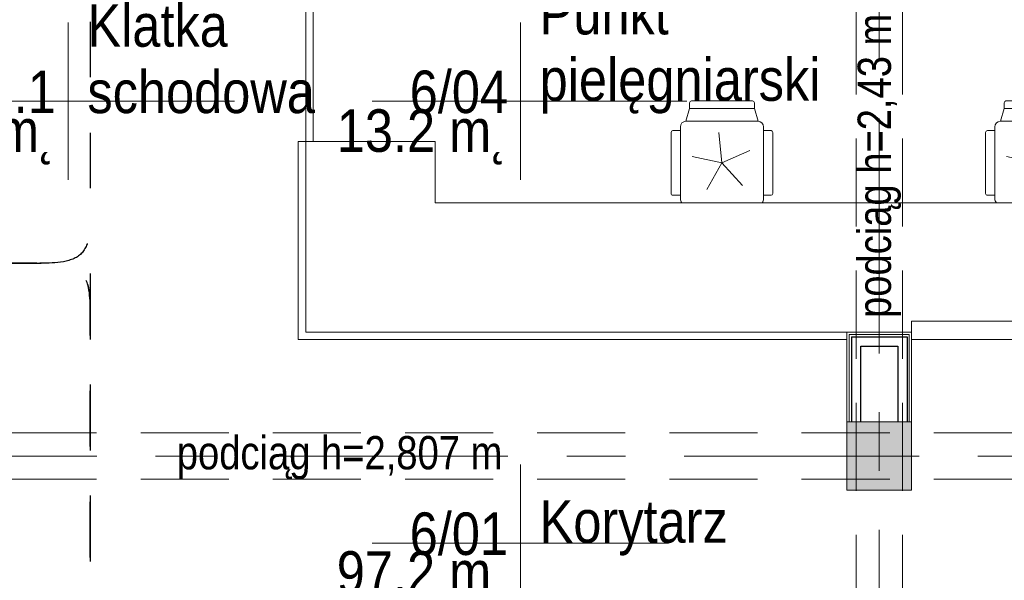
# Model space of a CAD drawing. Header units: centimetres. Extents: x -1631 to 21770, y -8842 to 3590.
# Tile 85 of 133: x -477 to 55, y 1301 to 1604. Entities that reach past the tile are written whole.
import ezdxf

# ---------------------------------------------------------------- set-up
doc = ezdxf.new("R2010")
doc.units = ezdxf.units.CM
for name, pattern in [('Dash', [60, 30, -30]), ('Oś', [222.25, 127, -31.75, 31.75, -31.75]), ('Ukryte', [71.438, 47.625, -23.813])]:
    doc.linetypes.add(name, pattern=pattern)
for name, color, linetype, lineweight in [('A-AREA-IDEN', 2, 'Continuous', 13), ('A-DETL', 90, 'Continuous', 9), ('A-DETL-HDLN', 90, 'Ukryte', 9), ('A-WALL', 113, 'Continuous', 13), ('A-WALL-FNSH', 113, 'Continuous', 13), ('G-ANNO-TEXT', 231, 'Continuous', 13), ('I-FURN', 30, 'Continuous', 9), ('S-COLS', 52, 'Continuous', 13), ('S-GRID', 1, 'Continuous', 13)]:
    doc.layers.add(name, color=color, linetype=linetype, lineweight=lineweight)
doc.styles.add('Arial Narrow_6', font='ARIALN.TTF', dxfattribs={"height": 18})
doc.styles.add('Arial_11', font='arial.ttf', dxfattribs={"width": 0.85, "height": 23})

# ---------------------------------------------------------------- blocks, each defined once
blk = doc.blocks.new('M_Concrete-rengular-Column - 350 x 370mm-2360704-6_piętro IV __13_80 m_ - stan projektowany')
at = {"layer": 'S-COLS', "lineweight": 9}
blk.add_hatch(color=254, dxfattribs=at).paths.add_polyline_path([(17.5, -18.5), (17.5, 18.5), (-17.5, 18.5), (-17.5, -18.5)], flags=0)
for p, q in [((17.5, 18.5), (-17.5, 18.5)), ((-17.5, 18.5), (-17.5, -18.5)), ((17.5, -18.5), (17.5, 18.5)), ((-17.5, -18.5), (17.5, -18.5))]:
    blk.add_line(p, q, dxfattribs=at)
blk = doc.blocks.new('Lada rejestracji1 - Lada rejestracji-2359770-6_piętro IV __13_80 m_ - stan projektowany')
at = {"layer": 'I-FURN'}
for p, q in [((1431.33, 30.12), (1431.33, 326.62)), ((1431.33, 326.62), (1538.33, 326.62)), ((1538.33, 326.62), (1538.33, 322.62)), ((1435.33, 30.12), (1435.33, 322.62)), ((1435.33, 322.62), (1538.33, 322.62)), ((1435.33, 322.62), (1435.33, 30.12)), ((1538.33, 322.62), (1435.33, 322.62)), ((1538.33, 322.62), (1538.33, 318.62)), ((1628.33, 322.62), (1538.33, 322.62)), ((1538.33, 252.62), (1538.33, 322.62)), ((1538.33, 318.62), (1628.33, 318.62)), ((1505.33, -227.38), (1505.33, 252.62)), ((1505.33, 252.62), (1538.33, 252.62)), ((1431.33, -4.88), (1431.33, -301.38)), ((1441.33, -4.88), (1435.33, -4.88)), ((1441.33, -291.38), (1441.33, -4.88))]:
    blk.add_line(p, q, dxfattribs=at)
blk = doc.blocks.new('krzesło obrotowe - krzesło obrotowe-817701-6_piętro IV __13_80 m_ - stan projektowany')
at = {"layer": 'I-FURN'}
for p, q in [((16.5, 27.5), (-16.5, 27.5)), ((19.5, 22.5), (-19.5, 22.5)), ((-17.5, 22.5), (-17.5, 26.5)), ((17.5, 22.5), (17.5, 26.5)), ((-33.5, 16.5), (-33.5, -16.5)), ((-32.5, 17.5), (-29.5, 17.5)), ((-29.5, 17.5), (-22.5, 19.5)), ((-29.5, 17.5), (-29.5, -17.5)), ((-22.5, 19.5), (-22.5, -19.5)), ((-6.71, 15.07), (0, 0)), ((0, 0), (12.26, 11.04)), ((0, 0), (-16.41, -1.72)), ((-3.43, -16.14), (0, 0)), ((0, 0), (14.29, -8.25)), ((-29.5, -17.5), (-32.5, -17.5)), ((-22.5, -19.5), (-29.5, -17.5)), ((-19.5, -22.5), (19.5, -22.5)), ((-17.5, -22.5), (-17.5, -26.5)), ((17.5, -22.5), (17.5, -26.5)), ((-16.5, -27.5), (16.5, -27.5))]:
    blk.add_line(p, q, dxfattribs=at)
for centre, radius, start, end in [((-16.5, 26.5), 1, 90, 180), ((16.5, 26.5), 1, 0, 90), ((-19.5, 19.5), 3, 90, 180), ((19.5, 19.5), 3, 47.5736, 90), ((-32.5, 16.5), 1, 90, 180), ((-32.5, -16.5), 1, 180, 270), ((-19.5, -19.5), 3, 180, 270), ((-16.5, -26.5), 1, 180, 270), ((16.5, -26.5), 1, 270, 0), ((19.5, -19.5), 3, 270, 312.4264)]:
    blk.add_arc(centre, radius, start, end, dxfattribs=at)
blk = doc.blocks.new('METKA_POMIESZCZENIA2 - Rozbudowana - bez ramki-2396678-6_piętro IV __13_80 m_ - stan projektowany')
at = {"layer": 'A-AREA-IDEN'}
for p, q in [((0, 0.425), (0, 0)), ((0.0976, 0), (-0.8, 0)), ((-0.8, 0), (0.9, 0)), ((0, 0), (0, -0.425))]:
    blk.add_line(p, q, dxfattribs=at)
blk = doc.blocks.new('METKA_POMIESZCZENIA2 - Rozbudowana krótka - bez ramki-2403173-6_piętro IV __13_80 m_ - stan projektowany')
at = {"layer": 'A-AREA-IDEN'}
for p, q in [((0, 0.425), (0, 0)), ((0.0976, 0), (-0.8, 0)), ((-0.8, 0), (0.8, 0)), ((0, 0), (0, -0.425))]:
    blk.add_line(p, q, dxfattribs=at)

msp = doc.modelspace()

# ---------------------------------------------------------------- linework, layer by layer
at = {"layer": 'A-DETL', "linetype": 'Dash', "lineweight": 25}
for points, knots in [([(-552.77, 2638.57), (-478.91, 2638.57), (-476.08, 2638.57), (-439.12, 2638.57), (-439.12, 2601.62), (-439.12, 2598.79), (-439.12, 2573.54), (-439.12, 1655.82), (-439.12, 1618.87), (-439.12, 1616.04), (-439.12, 1512.36), (-439.12, 1509.53), (-439.12, 1472.57), (-476.08, 1472.57), (-478.91, 1472.57), (-555.62, 1472.57)], [0, 0, 0, 0, 1.242892, 2.082132, 2.921372, 3.63261, 13.975949, 24.692511, 35.163852, 36.732804, 37.928533, 39.497485, 40.336725, 41.175965, 42.450024, 42.450024, 42.450024, 42.450024]), ([(-555.62, 1472.57), (-478.91, 1472.57), (-476.08, 1472.57), (-439.12, 1472.57), (-439.12, 1435.62), (-439.12, 1432.79), (-439.12, 1329.11), (-439.12, 1326.28), (-439.12, 1289.33), (-402.17, 1289.33), (-399.34, 1289.33), (54.38, 1289.33), (347.2, 1289.33), (391.67, 1289.33), (418.55, 1316.21), (413.88, 1393.93), (413.88, 1663.13)], [0, 0, 0, 0, 1.274059, 2.1133, 2.95254, 4.521491, 5.717221, 7.286172, 8.125412, 8.964652, 14.361634, 22.556861, 31.207392, 35.311818, 37.065318, 41.276562, 41.276562, 41.276562, 41.276562]), ([(-561.62, 233.02), (-511.61, 233.02), (-497.78, 233.02), (-439.12, 233.02), (-439.12, 251.36), (-439.12, 296.62), (-439.12, 1289.33), (-439.12, 1326.28), (-439.12, 1329.11), (-439.12, 1432.79), (-439.12, 1435.62), (-439.12, 1472.57), (-476.08, 1472.57), (-478.91, 1472.57), (-555.62, 1472.57)], [0, 0, 0, 0, 1.339676, 2.332925, 3.669947, 15.221807, 26.977257, 38.268666, 39.837617, 41.033347, 42.602298, 43.441538, 44.280778, 45.554838, 45.554838, 45.554838, 45.554838]), ([(-555.62, 1472.57), (-478.91, 1472.57), (-450.62, 1472.57), (-439.12, 1472.57), (-439.12, 1461.07), (-439.12, 1432.79), (-439.12, 1329.11), (-439.12, 1326.28), (-439.12, 1289.33), (-402.17, 1289.33), (-399.34, 1289.33), (54.38, 1289.33), (347.2, 1289.33), (391.67, 1289.33), (413.88, 1267.11), (413.88, 1211.15), (413.88, 1019.9)], [0, 0, 0, 0, 1.274059, 1.834911, 2.395763, 3.964714, 5.438832, 7.007784, 7.847024, 8.686264, 14.083246, 22.278473, 30.929004, 34.961158, 36.402966, 39.45005, 39.45005, 39.45005, 39.45005])]:
    msp.add_open_spline(points, degree=3, knots=knots, dxfattribs=at)
at = {"layer": 'A-DETL-HDLN'}
for p, q in [((-25.12, 420.83), (-25.12, 2793.33)), ((-0.12, 420.83), (-0.12, 2793.33)), ((-1197.62, 1380.83), (1172.38, 1380.83)), ((-1197.62, 1355.83), (1172.38, 1355.83))]:
    msp.add_line(p, q, dxfattribs=at)
at = {"layer": 'A-WALL'}
for p, q in [((-28.87, 1434.08), (-28.87, 1386.83)), ((-28.87, 1434.08), (3.63, 1434.08)), ((3.63, 1434.08), (3.63, 1386.83))]:
    msp.add_line(p, q, dxfattribs=at)
at = {"layer": 'A-WALL', "color": 7, "lineweight": 25}
for p, q in [((-27.62, 1432.83), (-27.62, 1386.83)), ((-27.62, 1432.83), (2.38, 1432.83)), ((2.38, 1432.83), (2.38, 1386.83)), ((-22.62, 1386.83), (-22.62, 1427.83)), ((-22.62, 1427.83), (-2.62, 1427.83)), ((-2.62, 1427.83), (-2.62, 1386.83))]:
    msp.add_line(p, q, dxfattribs=at)
at = {"layer": 'A-WALL-FNSH', "color": 250, "lineweight": 9}
for p, q in [((-30.12, 1435.33), (-30.12, 1386.83)), ((4.88, 1435.33), (-30.12, 1435.33)), ((4.88, 1386.83), (4.88, 1435.33))]:
    msp.add_line(p, q, dxfattribs=at)
at = {"layer": 'S-GRID', "linetype": 'Oś'}
for p, q in [((-12.62, 2884.27), (-12.62, 27.13)), ((1342.46, 1368.33), (-1368.76, 1368.33))]:
    msp.add_line(p, q, dxfattribs=at)

# ---------------------------------------------------------------- block references
at = {"layer": 'A-AREA-IDEN', "xscale": 99.99999999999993, "yscale": 99.99999999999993, "zscale": 99.99999999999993}
for name, p in [('METKA_POMIESZCZENIA2 - Rozbudowana - bez ramki-2396678-6_piętro IV __13_80 m_ - stan projektowany', (-451.04, 1560.2)), ('METKA_POMIESZCZENIA2 - Rozbudowana - bez ramki-2396678-6_piętro IV __13_80 m_ - stan projektowany', (-206.61, 1560.2)), ('METKA_POMIESZCZENIA2 - Rozbudowana krótka - bez ramki-2403173-6_piętro IV __13_80 m_ - stan projektowany', (-206.61, 1321.29))]:
    msp.add_blockref(name, p, dxfattribs=at)
at = {"layer": 'I-FURN'}
for name, p, rotation in [('Lada rejestracji1 - Lada rejestracji-2359770-6_piętro IV __13_80 m_ - stan projektowany', (0, 0), 90.00000000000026), ('krzesło obrotowe - krzesło obrotowe-817701-6_piętro IV __13_80 m_ - stan projektowany', (-97.62, 1526.83), 270.0000000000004), ('krzesło obrotowe - krzesło obrotowe-817701-6_piętro IV __13_80 m_ - stan projektowany', (72.38, 1526.83), 270.0000000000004)]:
    msp.add_blockref(name, p, dxfattribs=dict(at, rotation=rotation))
at = {"layer": 'S-COLS', "lineweight": 9}
msp.add_blockref('M_Concrete-rengular-Column - 350 x 370mm-2360704-6_piętro IV __13_80 m_ - stan projektowany', (-12.62, 1368.33), dxfattribs=at)

# ---------------------------------------------------------------- texts
at = {"layer": 'A-AREA-IDEN', "char_height": 23, "line_spacing_factor": 0.936439, "style": 'Arial_11'}
for s, insert, width, attachment_point in [('\\pt84.99995,169.9999,255.00008,340.00003,424.99998,509.99993,595.00011,680.00006,765.00001,849.99996,934.99991,1020.00009,1105.00004,1189.99999,1274.99994,1359.99989,1445.00007,1530.00002,1614.99997,1699.99992,1785.0001,1870.00005,1955,2039.99995,2124.9999,2210.00008,2295.00003,2379.99998,2464.99993,2550.00011,2635.00006,2720.00001;Klatka\\Pschodowa', (-440.61, 1553.42), 121.975, 7), ('\\pt84.99995,169.9999,255.00008,340.00003,424.99998,509.99993,595.00011,680.00006,765.00001,849.99996,934.99991,1020.00009,1105.00004,1189.99999,1274.99994,1359.99989,1445.00007,1530.00002,1614.99997,1699.99992,1785.0001,1870.00005,1955,2039.99995,2124.9999,2210.00008,2295.00003,2379.99998,2464.99993,2550.00011,2635.00006,2720.00001;Punkt\\Ppielęgniarski', (-196.19, 1553.42), 150.11, 7), ('\\pt84.99995,169.9999,255.00008,340.00003,424.99998,509.99993,595.00011,680.00006,765.00001,849.99996,934.99991,1020.00009,1105.00004,1189.99999,1274.99994,1359.99989,1445.00007,1530.00002,1614.99997,1699.99992,1785.0001,1870.00005,1955,2039.99995,2124.9999,2210.00008,2295.00003,2379.99998,2464.99993,2550.00011,2635.00006,2720.00001;K6.1', (-457.69, 1553.42), 55.675, 9), ('\\pt84.99995,169.9999,255.00008,340.00003,424.99998,509.99993,595.00011,680.00006,765.00001,849.99996,934.99991,1020.00009,1105.00004,1189.99999,1274.99994,1359.99989,1445.00007,1530.00002,1614.99997,1699.99992,1785.0001,1870.00005,1955,2039.99995,2124.9999,2210.00008,2295.00003,2379.99998,2464.99993,2550.00011,2635.00006,2720.00001;6/04', (-213.27, 1553.42), 52.87, 9), ('\\pt84.99995,169.9999,255.00008,340.00003,424.99998,509.99993,595.00011,680.00006,765.00001,849.99996,934.99991,1020.00009,1105.00004,1189.99999,1274.99994,1359.99989,1445.00007,1530.00002,1614.99997,1699.99992,1785.0001,1870.00005,1955,2039.99995,2124.9999,2210.00008,2295.00003,2379.99998,2464.99993,2550.00011,2635.00006,2720.00001;14.9 m˛', (-457.69, 1555.81), 91.63, 3), ('\\pt84.99995,169.9999,255.00008,340.00003,424.99998,509.99993,595.00011,680.00006,765.00001,849.99996,934.99991,1020.00009,1105.00004,1189.99999,1274.99994,1359.99989,1445.00007,1530.00002,1614.99997,1699.99992,1785.0001,1870.00005,1955,2039.99995,2124.9999,2210.00008,2295.00003,2379.99998,2464.99993,2550.00011,2635.00006,2720.00001;13.2 m˛', (-213.27, 1555.81), 91.63, 3), ('\\pt84.99995,169.9999,255.00008,340.00003,424.99998,509.99993,595.00011,680.00006,765.00001,849.99996,934.99991,1020.00009,1105.00004,1189.99999,1274.99994,1359.99989,1445.00007,1530.00002,1614.99997,1699.99992,1785.0001,1870.00005,1955,2039.99995,2124.9999,2210.00008,2295.00003,2379.99998,2464.99993,2550.00011,2635.00006,2720.00001;6/01', (-213.27, 1314.51), 52.87, 9), ('\\pt84.99995,169.9999,255.00008,340.00003,424.99998,509.99993,595.00011,680.00006,765.00001,849.99996,934.99991,1020.00009,1105.00004,1189.99999,1274.99994,1359.99989,1445.00007,1530.00002,1614.99997,1699.99992,1785.0001,1870.00005,1955,2039.99995,2124.9999,2210.00008,2295.00003,2379.99998,2464.99993,2550.00011,2635.00006,2720.00001;Korytarz', (-196.19, 1314.51), 100.64, 7), ('\\pt84.99995,169.9999,255.00008,340.00003,424.99998,509.99993,595.00011,680.00006,765.00001,849.99996,934.99991,1020.00009,1105.00004,1189.99999,1274.99994,1359.99989,1445.00007,1530.00002,1614.99997,1699.99992,1785.0001,1870.00005,1955,2039.99995,2124.9999,2210.00008,2295.00003,2379.99998,2464.99993,2550.00011,2635.00006,2720.00001;97.2 m˛', (-213.27, 1316.9), 91.63, 3)]:
    msp.add_mtext(s, dxfattribs=dict(at, insert=insert, width=width, attachment_point=attachment_point))
at = {"layer": 'G-ANNO-TEXT', "color": 7, "insert": (-24.3, 1443.01), "char_height": 18, "width": 170, "attachment_point": 1, "rotation": 90, "line_spacing_factor": 0.949189, "style": 'Arial Narrow_6'}
msp.add_mtext('\\pt127.00008,253.99998,381.00006,507.99996,635.00004,761.99994,889.00002,1015.99992,1143,1270.00008,1396.99998,1524.00006,1650.99996,1778.00004,1904.99994,2032.00002,2158.99992,2286,2413.00008,2539.99998,2667.00006,2793.99996,2921.00004,3047.99994,3175.00002,3301.99992,3429,3556.00008,3682.99998,3810.00006,3936.99996,4064.00004;podciąg h=2,43 m', dxfattribs=at)
at = {"layer": 'G-ANNO-TEXT', "color": 7, "insert": (-392.3, 1379.14), "char_height": 18, "width": 379, "attachment_point": 1, "line_spacing_factor": 0.949189, "style": 'Arial Narrow_6'}
msp.add_mtext('\\pt127.00008,253.99998,381.00006,507.99996,635.00004,761.99994,889.00002,1015.99992,1143,1270.00008,1396.99998,1524.00006,1650.99996,1778.00004,1904.99994,2032.00002,2158.99992,2286,2413.00008,2539.99998,2667.00006,2793.99996,2921.00004,3047.99994,3175.00002,3301.99992,3429,3556.00008,3682.99998,3810.00006,3936.99996,4064.00004;podciąg h=2,807 m', dxfattribs=at)

doc.saveas('drawing.dxf')
